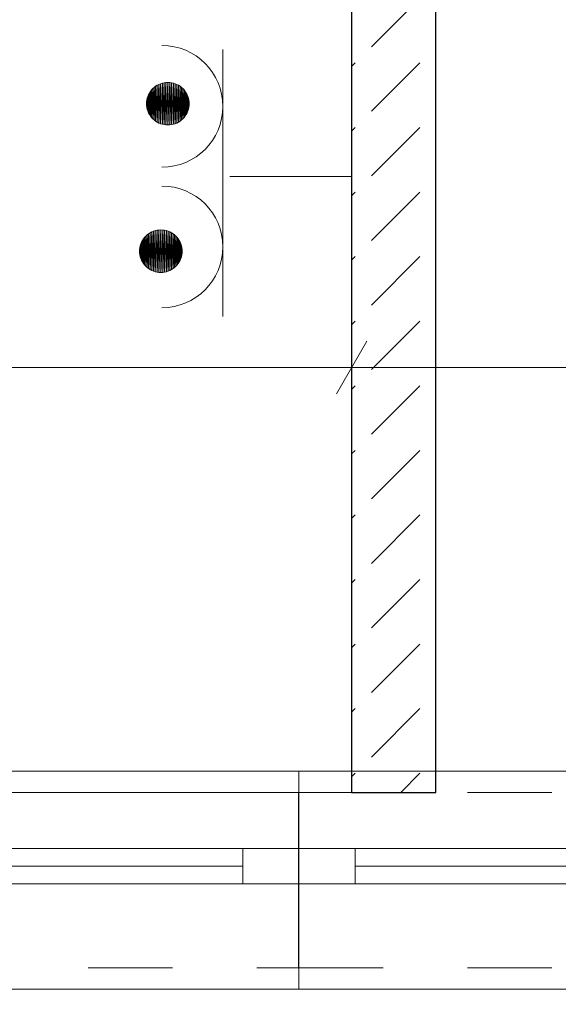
# Model space of a CAD drawing. Header units: centimetres. Extents: x -25572 to 23555, y -2435 to 15405.
# Tile 77 of 134: x 8416 to 8493, y 4368 to 4508. Entities that reach past the tile are written whole.
import ezdxf

# ---------------------------------------------------------------- set-up
doc = ezdxf.new("R2010")
doc.units = ezdxf.units.CM
doc.header["$MEASUREMENT"] = 0
doc.linetypes.add('Przerywana', pattern=[24, 12, -12])
for name, color, linetype, lineweight in [('820-G Rysunki Obrazki_Nr_pióra__1', 7, 'Continuous', 13), ('820-G Rysunki Obrazki_Nr_pióra__4', 7, 'Continuous', 13), ('Nowe_220-A Ściany_Nr_pióra__169', 7, 'Continuous', 5), ('Nowe_220-A Ściany_Nr_pióra__20', 1, 'Continuous', 13), ('Nowe_220-A Ściany_Nr_pióra__23', 7, 'Continuous', 15), ('Nowe_220-A Ściany_Nr_pióra__27', 7, 'Continuous', 25), ('Nowe_220-A Ściany_Nr_pióra__3', 7, 'Continuous', 13), ('Nowe_220-A Ściany_Nr_pióra__7', 7, 'Continuous', 13), ('Nowe_299-A Wymiary Opisy_Nr_pióra__161', 7, 'Continuous', 5), ('Nowe_299-A Wymiary Opisy_Nr_pióra__41', 7, 'Continuous', 15)]:
    doc.layers.add(name, color=color, linetype=linetype, lineweight=lineweight)
doc.layers.add('Nowe_299-A Wymiary Opisy', color=7, linetype='Continuous')
doc.styles.add('STYL_AUTOMATYCZNY_11', font='arial.ttf')
doc.styles.add('STYL_AUTOMATYCZNY_6', font='arial.ttf')
doc.dimstyles.new('STYL_AUTOMATYCZNY__1', dxfattribs={"dimtxt": 20, "dimasz": 5.7, "dimexe": 0.18, "dimexo": 0.0625, "dimgap": 0, "dimtad": 1, "dimtih": 1, "dimtoh": 1, "dimdec": 0, "dimzin": 0, "dimdsep": 46, "dimtxsty": 'STYL_AUTOMATYCZNY_11', "dimblk": 'ARROWHEAD_2', "dimblk1": 'ARROWHEAD_2', "dimblk2": 'ARROWHEAD_2', "dimcen": 0.09, "dimse1": 1, "dimse2": 1, "dimclrd": 7, "dimclre": 7, "dimclrt": 7, "dimadec": 1, "dimazin": 0, "dimtfac": 1, "dimtdec": 4, "dimtmove": 0, "dimatfit": 3, "dimfxl": 0, "dimtolj": 1, "dimtzin": 0, "dimarcsym": 0})
doc.dimstyles.new('STYL_AUTOMATYCZNY__2', dxfattribs={"dimtxt": 20, "dimasz": 5.7, "dimexe": 0.18, "dimexo": 0.0625, "dimgap": 0, "dimtad": 1, "dimdec": 0, "dimzin": 0, "dimdsep": 46, "dimtxsty": 'STYL_AUTOMATYCZNY_11', "dimblk": 'ARROWHEAD_2', "dimblk1": 'ARROWHEAD_2', "dimblk2": 'ARROWHEAD_2', "dimcen": 0.09, "dimse1": 1, "dimse2": 1, "dimclrd": 7, "dimclre": 7, "dimclrt": 7, "dimadec": 1, "dimazin": 0, "dimtfac": 1, "dimtdec": 4, "dimtmove": 0, "dimatfit": 3, "dimfxl": 0, "dimtolj": 1, "dimtzin": 0, "dimarcsym": 0})

# ---------------------------------------------------------------- blocks, each defined once
blk = doc.blocks.new('*D52')
at = {"layer": 'Nowe_299-A Wymiary Opisy_Nr_pióra__161', "color": 7, "linetype": 'Continuous', "lineweight": 5}
for p, q in [((8165.38, 4452.99), (8165.38, 4464.24)), ((8463.38, 4452.99), (8463.38, 4464.24)), ((8167.54, 4462.36), (8163.21, 4454.86)), ((8465.54, 4462.36), (8461.21, 4454.86)), ((8161.71, 4458.61), (8165.38, 4458.61)), ((8165.38, 4458.61), (8463.38, 4458.61))]:
    blk.add_line(p, q, dxfattribs=at)
at = {"layer": 'Nowe_299-A Wymiary Opisy_Nr_pióra__41', "color": 7, "lineweight": 15, "insert": (8291.49, 4462.61), "char_height": 20, "attachment_point": 7, "style": 'STYL_AUTOMATYCZNY_11'}
blk.add_mtext('\\A1;{\\pql;\\fArial|b0|i0|c238|p0;\\W1.000000;298}', dxfattribs=at)
blk = doc.blocks.new('ARROWHEAD_2')
at = {"color": 0, "linetype": 'Continuous', "lineweight": 0}
for p, q in [((-0.378, -0.655), (0.378, 0.655)), ((0, 0), (-1, 0))]:
    blk.add_line(p, q, dxfattribs=at)
blk = doc.blocks.new('*D53')
at = {"layer": 'Nowe_299-A Wymiary Opisy_Nr_pióra__161', "color": 7, "linetype": 'Continuous', "lineweight": 5}
for p, q in [((8463.38, 4452.99), (8463.38, 4464.24)), ((8605.88, 4452.99), (8605.88, 4464.24)), ((8465.54, 4462.36), (8461.21, 4454.86)), ((8608.04, 4462.36), (8603.71, 4454.86)), ((8463.38, 4458.61), (8605.88, 4458.61))]:
    blk.add_line(p, q, dxfattribs=at)
at = {"layer": 'Nowe_299-A Wymiary Opisy_Nr_pióra__41', "color": 7, "lineweight": 15, "insert": (8511.74, 4462.61), "char_height": 20, "attachment_point": 7, "style": 'STYL_AUTOMATYCZNY_11'}
blk.add_mtext('\\A1;{\\pql;\\fArial|b0|i0|c238|p0;\\W1.000000;143}', dxfattribs=at)
blk = doc.blocks.new('*D56')
at = {"layer": 'Nowe_299-A Wymiary Opisy_Nr_pióra__161', "color": 7, "linetype": 'Continuous', "lineweight": 5}
for p, q in [((8405.65, 4566.3), (8413.15, 4561.97)), ((8415.03, 4564.14), (8403.78, 4564.14)), ((8409.4, 4398.14), (8409.4, 4564.14)), ((8405.65, 4400.3), (8413.15, 4395.97)), ((8415.03, 4398.14), (8403.78, 4398.14)), ((8409.4, 4394.47), (8409.4, 4398.14))]:
    blk.add_line(p, q, dxfattribs=at)
at = {"layer": 'Nowe_299-A Wymiary Opisy_Nr_pióra__41', "color": 7, "lineweight": 15, "insert": (8405.4, 4458.26), "char_height": 20, "attachment_point": 7, "rotation": 90, "style": 'STYL_AUTOMATYCZNY_11'}
blk.add_mtext('\\A1;{\\pql;\\fArial|b0|i0|c238|p0;\\W1.000000;166}', dxfattribs=at)

msp = doc.modelspace()

# ---------------------------------------------------------------- hatches: boundary and pattern name
at = {"layer": '820-G Rysunki Obrazki_Nr_pióra__1', "linetype": 'Continuous', "lineweight": 13}
for points in [[(8436.2, 4493.32), (8435.95, 4493.42), (8436.2, 4499.02)], [(8435.95, 4493.42), (8435.95, 4498.92), (8436.2, 4499.02)], [(8436.45, 4493.24), (8436.2, 4493.32), (8436.45, 4499.1)], [(8436.2, 4493.32), (8436.2, 4499.02), (8436.45, 4499.1)], [(8436.71, 4493.19), (8436.45, 4493.24), (8436.71, 4499.15)], [(8436.45, 4493.24), (8436.45, 4499.1), (8436.71, 4499.15)], [(8436.97, 4493.15), (8436.71, 4493.19), (8436.97, 4499.19)], [(8436.71, 4493.19), (8436.71, 4499.15), (8436.97, 4499.19)], [(8437.23, 4493.14), (8436.97, 4493.15), (8437.23, 4499.2)], [(8436.97, 4493.15), (8436.97, 4499.19), (8437.23, 4499.2)], [(8437.23, 4493.14), (8437.23, 4499.2), (8437.5, 4499.19)], [(8437.5, 4493.15), (8437.23, 4493.14), (8437.5, 4499.19)], [(8437.5, 4493.15), (8437.5, 4499.19), (8437.76, 4499.15)], [(8437.76, 4493.19), (8437.5, 4493.15), (8437.76, 4499.15)], [(8437.76, 4493.19), (8437.76, 4499.15), (8438.02, 4499.1)], [(8438.02, 4493.24), (8437.76, 4493.19), (8438.02, 4499.1)], [(8438.02, 4493.24), (8438.02, 4499.1), (8438.27, 4499.02)], [(8438.27, 4493.32), (8438.02, 4493.24), (8438.27, 4499.02)], [(8438.27, 4493.32), (8438.27, 4499.02), (8438.51, 4498.92)], [(8434.61, 4494.65), (8434.49, 4494.89), (8434.61, 4497.68)], [(8434.49, 4494.89), (8434.49, 4497.45), (8434.61, 4497.68)], [(8434.75, 4494.43), (8434.61, 4494.65), (8434.75, 4497.91)], [(8434.61, 4494.65), (8434.61, 4497.68), (8434.75, 4497.91)], [(8434.91, 4494.22), (8434.75, 4494.43), (8434.91, 4498.12)], [(8434.75, 4494.43), (8434.75, 4497.91), (8434.91, 4498.12)], [(8435.09, 4494.03), (8434.91, 4494.22), (8435.09, 4498.31)], [(8434.91, 4494.22), (8434.91, 4498.12), (8435.09, 4498.31)], [(8435.29, 4493.85), (8435.09, 4494.03), (8435.29, 4498.49)], [(8435.09, 4494.03), (8435.09, 4498.31), (8435.29, 4498.49)], [(8435.49, 4493.69), (8435.29, 4493.85), (8435.49, 4498.65)], [(8435.29, 4493.85), (8435.29, 4498.49), (8435.49, 4498.65)], [(8435.72, 4493.55), (8435.49, 4493.69), (8435.72, 4498.79)], [(8435.49, 4493.69), (8435.49, 4498.65), (8435.72, 4498.79)], [(8435.95, 4493.42), (8435.72, 4493.55), (8435.95, 4498.92)], [(8435.72, 4493.55), (8435.72, 4498.79), (8435.95, 4498.92)], [(8438.51, 4493.42), (8438.27, 4493.32), (8438.51, 4498.92)], [(8438.51, 4493.42), (8438.51, 4498.92), (8438.75, 4498.79)], [(8438.75, 4493.55), (8438.51, 4493.42), (8438.75, 4498.79)], [(8438.75, 4493.55), (8438.75, 4498.79), (8438.97, 4498.65)], [(8438.97, 4493.69), (8438.75, 4493.55), (8438.97, 4498.65)], [(8438.97, 4493.69), (8438.97, 4498.65), (8439.18, 4498.49)], [(8439.18, 4493.85), (8438.97, 4493.69), (8439.18, 4498.49)], [(8439.18, 4493.85), (8439.18, 4498.49), (8439.38, 4498.31)], [(8439.38, 4494.03), (8439.18, 4493.85), (8439.38, 4498.31)], [(8439.38, 4494.03), (8439.38, 4498.31), (8439.55, 4498.12)], [(8439.55, 4494.22), (8439.38, 4494.03), (8439.55, 4498.12)], [(8439.55, 4494.22), (8439.55, 4498.12), (8439.71, 4497.91)], [(8439.71, 4494.43), (8439.55, 4494.22), (8439.71, 4497.91)], [(8439.71, 4494.43), (8439.71, 4497.91), (8439.86, 4497.68)], [(8439.86, 4494.65), (8439.71, 4494.43), (8439.86, 4497.68)], [(8439.86, 4494.65), (8439.86, 4497.68), (8439.98, 4497.45)], [(8434.25, 4495.64), (8434.21, 4495.91), (8434.25, 4496.7)], [(8434.21, 4495.91), (8434.21, 4496.43), (8434.25, 4496.7)], [(8434.31, 4495.39), (8434.25, 4495.64), (8434.31, 4496.95)], [(8434.25, 4495.64), (8434.25, 4496.7), (8434.31, 4496.95)], [(8434.39, 4495.13), (8434.31, 4495.39), (8434.39, 4497.21)], [(8434.31, 4495.39), (8434.31, 4496.95), (8434.39, 4497.21)], [(8434.49, 4494.89), (8434.39, 4495.13), (8434.49, 4497.45)], [(8434.39, 4495.13), (8434.39, 4497.21), (8434.49, 4497.45)], [(8439.98, 4494.89), (8439.86, 4494.65), (8439.98, 4497.45)], [(8439.98, 4494.89), (8439.98, 4497.45), (8440.08, 4497.21)], [(8440.08, 4495.13), (8439.98, 4494.89), (8440.08, 4497.21)], [(8440.08, 4495.13), (8440.08, 4497.21), (8440.16, 4496.95)], [(8440.16, 4495.39), (8440.08, 4495.13), (8440.16, 4496.95)], [(8440.16, 4495.39), (8440.16, 4496.95), (8440.22, 4496.7)], [(8440.22, 4495.64), (8440.16, 4495.39), (8440.22, 4496.7)], [(8440.22, 4495.64), (8440.22, 4496.7), (8440.25, 4496.43)], [(8440.25, 4495.91), (8440.22, 4495.64), (8440.25, 4496.43)], [(8435.2, 4472.32), (8434.95, 4472.42), (8435.2, 4478.02)], [(8434.95, 4472.42), (8434.95, 4477.92), (8435.2, 4478.02)], [(8435.45, 4472.24), (8435.2, 4472.32), (8435.45, 4478.1)], [(8435.2, 4472.32), (8435.2, 4478.02), (8435.45, 4478.1)], [(8435.71, 4472.19), (8435.45, 4472.24), (8435.71, 4478.15)], [(8435.45, 4472.24), (8435.45, 4478.1), (8435.71, 4478.15)], [(8435.97, 4472.15), (8435.71, 4472.19), (8435.97, 4478.19)], [(8435.71, 4472.19), (8435.71, 4478.15), (8435.97, 4478.19)], [(8436.23, 4472.14), (8435.97, 4472.15), (8436.23, 4478.2)], [(8435.97, 4472.15), (8435.97, 4478.19), (8436.23, 4478.2)], [(8436.23, 4472.14), (8436.23, 4478.2), (8436.5, 4478.19)], [(8436.5, 4472.15), (8436.23, 4472.14), (8436.5, 4478.19)], [(8436.5, 4472.15), (8436.5, 4478.19), (8436.76, 4478.15)], [(8436.76, 4472.19), (8436.5, 4472.15), (8436.76, 4478.15)], [(8436.76, 4472.19), (8436.76, 4478.15), (8437.02, 4478.1)], [(8437.02, 4472.24), (8436.76, 4472.19), (8437.02, 4478.1)], [(8437.02, 4472.24), (8437.02, 4478.1), (8437.27, 4478.02)], [(8437.27, 4472.32), (8437.02, 4472.24), (8437.27, 4478.02)], [(8437.27, 4472.32), (8437.27, 4478.02), (8437.51, 4477.92)], [(8433.61, 4473.65), (8433.49, 4473.89), (8433.61, 4476.68)], [(8433.49, 4473.89), (8433.49, 4476.45), (8433.61, 4476.68)], [(8433.75, 4473.43), (8433.61, 4473.65), (8433.75, 4476.91)], [(8433.61, 4473.65), (8433.61, 4476.68), (8433.75, 4476.91)], [(8433.91, 4473.22), (8433.75, 4473.43), (8433.91, 4477.12)], [(8433.75, 4473.43), (8433.75, 4476.91), (8433.91, 4477.12)], [(8434.09, 4473.03), (8433.91, 4473.22), (8434.09, 4477.31)], [(8433.91, 4473.22), (8433.91, 4477.12), (8434.09, 4477.31)], [(8434.29, 4472.85), (8434.09, 4473.03), (8434.29, 4477.49)], [(8434.09, 4473.03), (8434.09, 4477.31), (8434.29, 4477.49)], [(8434.49, 4472.69), (8434.29, 4472.85), (8434.49, 4477.65)], [(8434.29, 4472.85), (8434.29, 4477.49), (8434.49, 4477.65)], [(8434.72, 4472.55), (8434.49, 4472.69), (8434.72, 4477.79)], [(8434.49, 4472.69), (8434.49, 4477.65), (8434.72, 4477.79)], [(8434.95, 4472.42), (8434.72, 4472.55), (8434.95, 4477.92)], [(8434.72, 4472.55), (8434.72, 4477.79), (8434.95, 4477.92)], [(8437.51, 4472.42), (8437.27, 4472.32), (8437.51, 4477.92)], [(8437.51, 4472.42), (8437.51, 4477.92), (8437.75, 4477.79)], [(8437.75, 4472.55), (8437.51, 4472.42), (8437.75, 4477.79)], [(8437.75, 4472.55), (8437.75, 4477.79), (8437.97, 4477.65)], [(8437.97, 4472.69), (8437.75, 4472.55), (8437.97, 4477.65)], [(8437.97, 4472.69), (8437.97, 4477.65), (8438.18, 4477.49)], [(8438.18, 4472.85), (8437.97, 4472.69), (8438.18, 4477.49)], [(8438.18, 4472.85), (8438.18, 4477.49), (8438.38, 4477.31)], [(8438.38, 4473.03), (8438.18, 4472.85), (8438.38, 4477.31)], [(8438.38, 4473.03), (8438.38, 4477.31), (8438.55, 4477.12)], [(8438.55, 4473.22), (8438.38, 4473.03), (8438.55, 4477.12)], [(8438.55, 4473.22), (8438.55, 4477.12), (8438.71, 4476.91)], [(8438.71, 4473.43), (8438.55, 4473.22), (8438.71, 4476.91)], [(8438.71, 4473.43), (8438.71, 4476.91), (8438.86, 4476.68)], [(8438.86, 4473.65), (8438.71, 4473.43), (8438.86, 4476.68)], [(8438.86, 4473.65), (8438.86, 4476.68), (8438.98, 4476.45)], [(8433.25, 4474.64), (8433.21, 4474.91), (8433.25, 4475.7)], [(8433.21, 4474.91), (8433.21, 4475.43), (8433.25, 4475.7)], [(8433.31, 4474.39), (8433.25, 4474.64), (8433.31, 4475.95)], [(8433.25, 4474.64), (8433.25, 4475.7), (8433.31, 4475.95)], [(8433.39, 4474.13), (8433.31, 4474.39), (8433.39, 4476.21)], [(8433.31, 4474.39), (8433.31, 4475.95), (8433.39, 4476.21)], [(8433.49, 4473.89), (8433.39, 4474.13), (8433.49, 4476.45)], [(8433.39, 4474.13), (8433.39, 4476.21), (8433.49, 4476.45)], [(8438.98, 4473.89), (8438.86, 4473.65), (8438.98, 4476.45)], [(8438.98, 4473.89), (8438.98, 4476.45), (8439.08, 4476.21)], [(8439.08, 4474.13), (8438.98, 4473.89), (8439.08, 4476.21)], [(8439.08, 4474.13), (8439.08, 4476.21), (8439.16, 4475.95)], [(8439.16, 4474.39), (8439.08, 4474.13), (8439.16, 4475.95)], [(8439.16, 4474.39), (8439.16, 4475.95), (8439.22, 4475.7)], [(8439.22, 4474.64), (8439.16, 4474.39), (8439.22, 4475.7)], [(8439.22, 4474.64), (8439.22, 4475.7), (8439.25, 4475.43)], [(8439.25, 4474.91), (8439.22, 4474.64), (8439.25, 4475.43)]]:
    msp.add_hatch(color=7, dxfattribs=at).paths.add_polyline_path(points)
at = {"layer": 'Nowe_220-A Ściany_Nr_pióra__169', "linetype": 'Continuous', "lineweight": 5}
h = msp.add_hatch(dxfattribs=at)
h.set_pattern_fill('Beton', style=0, pattern_type=2)
h.set_pattern_definition([(45, (0, 0), (-9.192388, 9.192388), [9.75, -3.25]), (45, (0, 9.192), (-9.192388, 9.192388), [9.75, -3.25])])
h.paths.add_polyline_path([(8475.38, 4564.14), (8463.38, 4564.14), (8463.38, 4398.14), (8475.38, 4398.14)])

# ---------------------------------------------------------------- linework, layer by layer
at = {"layer": '820-G Rysunki Obrazki_Nr_pióra__4', "color": 7, "linetype": 'Continuous', "lineweight": 13}
for p, q in [((8445.07, 4503.88), (8445.07, 4465.88)), ((8435.95, 4493.42), (8436.2, 4499.02)), ((8436.2, 4499.02), (8435.95, 4493.42)), ((8436.2, 4493.32), (8436.45, 4499.1)), ((8436.45, 4499.1), (8436.2, 4493.32)), ((8436.2, 4493.32), (8436.2, 4499.02)), ((8436.2, 4499.02), (8436.2, 4493.32)), ((8436.45, 4493.24), (8436.71, 4499.15)), ((8436.71, 4499.15), (8436.45, 4493.24)), ((8436.45, 4493.24), (8436.45, 4499.1)), ((8436.45, 4499.1), (8436.45, 4493.24)), ((8436.71, 4493.19), (8436.97, 4499.19)), ((8436.97, 4499.19), (8436.71, 4493.19)), ((8436.71, 4493.19), (8436.71, 4499.15)), ((8436.71, 4499.15), (8436.71, 4493.19)), ((8436.97, 4493.15), (8437.23, 4499.2)), ((8437.23, 4499.2), (8436.97, 4493.15)), ((8436.97, 4493.15), (8436.97, 4499.19)), ((8436.97, 4499.19), (8436.97, 4493.15)), ((8437.23, 4493.14), (8437.23, 4499.2)), ((8437.23, 4499.2), (8437.23, 4493.14)), ((8437.23, 4493.14), (8437.5, 4499.19)), ((8437.5, 4499.19), (8437.23, 4493.14)), ((8437.5, 4493.15), (8437.5, 4499.19)), ((8437.5, 4499.19), (8437.5, 4493.15)), ((8437.5, 4493.15), (8437.76, 4499.15)), ((8437.76, 4499.15), (8437.5, 4493.15)), ((8437.76, 4493.19), (8437.76, 4499.15)), ((8437.76, 4499.15), (8437.76, 4493.19)), ((8437.76, 4493.19), (8438.02, 4499.1)), ((8438.02, 4499.1), (8437.76, 4493.19)), ((8438.02, 4493.24), (8438.02, 4499.1)), ((8438.02, 4499.1), (8438.02, 4493.24)), ((8438.02, 4493.24), (8438.27, 4499.02)), ((8438.27, 4499.02), (8438.02, 4493.24)), ((8438.27, 4493.32), (8438.27, 4499.02)), ((8438.27, 4499.02), (8438.27, 4493.32)), ((8434.49, 4494.89), (8434.61, 4497.68)), ((8434.49, 4497.45), (8434.61, 4497.68)), ((8434.61, 4497.68), (8434.49, 4494.89)), ((8434.61, 4494.65), (8434.75, 4497.91)), ((8434.61, 4497.68), (8434.75, 4497.91)), ((8434.75, 4497.91), (8434.61, 4494.65)), ((8434.61, 4494.65), (8434.61, 4497.68)), ((8434.61, 4497.68), (8434.61, 4494.65)), ((8434.75, 4494.43), (8434.91, 4498.12)), ((8434.91, 4498.12), (8434.75, 4494.43)), ((8434.75, 4494.43), (8434.75, 4497.91)), ((8434.75, 4497.91), (8434.75, 4494.43)), ((8434.91, 4494.22), (8435.09, 4498.31)), ((8435.09, 4498.31), (8434.91, 4494.22)), ((8434.91, 4494.22), (8434.91, 4498.12)), ((8434.91, 4498.12), (8434.91, 4494.22)), ((8435.09, 4494.03), (8435.29, 4498.49)), ((8435.29, 4498.49), (8435.09, 4494.03)), ((8435.09, 4494.03), (8435.09, 4498.31)), ((8435.09, 4498.31), (8435.09, 4494.03)), ((8435.29, 4493.85), (8435.49, 4498.65)), ((8435.49, 4498.65), (8435.29, 4493.85)), ((8435.29, 4493.85), (8435.29, 4498.49)), ((8435.29, 4498.49), (8435.29, 4493.85)), ((8435.49, 4493.69), (8435.72, 4498.79)), ((8435.72, 4498.79), (8435.49, 4493.69)), ((8435.49, 4493.69), (8435.49, 4498.65)), ((8435.49, 4498.65), (8435.49, 4493.69)), ((8435.72, 4493.55), (8435.95, 4498.92)), ((8435.95, 4498.92), (8435.72, 4493.55)), ((8435.72, 4493.55), (8435.72, 4498.79)), ((8435.72, 4498.79), (8435.72, 4493.55)), ((8435.95, 4493.42), (8435.95, 4498.92)), ((8435.95, 4498.92), (8435.95, 4493.42)), ((8438.27, 4493.32), (8438.51, 4498.92)), ((8438.51, 4498.92), (8438.27, 4493.32)), ((8438.51, 4493.42), (8438.51, 4498.92)), ((8438.51, 4498.92), (8438.51, 4493.42)), ((8438.51, 4493.42), (8438.75, 4498.79)), ((8438.75, 4498.79), (8438.51, 4493.42)), ((8438.75, 4493.55), (8438.75, 4498.79)), ((8438.75, 4498.79), (8438.75, 4493.55)), ((8438.75, 4493.55), (8438.97, 4498.65)), ((8438.97, 4498.65), (8438.75, 4493.55)), ((8438.97, 4493.69), (8438.97, 4498.65)), ((8438.97, 4498.65), (8438.97, 4493.69)), ((8438.97, 4493.69), (8439.18, 4498.49)), ((8439.18, 4498.49), (8438.97, 4493.69)), ((8439.18, 4493.85), (8439.18, 4498.49)), ((8439.18, 4498.49), (8439.18, 4493.85)), ((8439.18, 4493.85), (8439.38, 4498.31)), ((8439.38, 4498.31), (8439.18, 4493.85)), ((8439.38, 4494.03), (8439.38, 4498.31)), ((8439.38, 4498.31), (8439.38, 4494.03)), ((8439.38, 4494.03), (8439.55, 4498.12)), ((8439.55, 4498.12), (8439.38, 4494.03)), ((8439.55, 4494.22), (8439.55, 4498.12)), ((8439.55, 4498.12), (8439.55, 4494.22)), ((8439.55, 4494.22), (8439.71, 4497.91)), ((8439.71, 4497.91), (8439.55, 4494.22)), ((8439.71, 4497.91), (8439.86, 4497.68)), ((8439.71, 4494.43), (8439.71, 4497.91)), ((8439.71, 4497.91), (8439.71, 4494.43)), ((8439.71, 4494.43), (8439.86, 4497.68)), ((8439.86, 4497.68), (8439.71, 4494.43)), ((8439.86, 4497.68), (8439.98, 4497.45)), ((8439.86, 4494.65), (8439.86, 4497.68)), ((8439.86, 4497.68), (8439.86, 4494.65)), ((8434.2, 4496.17), (8434.21, 4496.43)), ((8434.21, 4495.91), (8434.25, 4496.7)), ((8434.21, 4496.43), (8434.25, 4496.7)), ((8434.25, 4496.7), (8434.21, 4495.91)), ((8434.21, 4495.91), (8434.21, 4496.43)), ((8434.21, 4496.43), (8434.21, 4495.91)), ((8434.25, 4495.64), (8434.31, 4496.95)), ((8434.25, 4496.7), (8434.31, 4496.95)), ((8434.31, 4496.95), (8434.25, 4495.64)), ((8434.25, 4495.64), (8434.25, 4496.7)), ((8434.25, 4496.7), (8434.25, 4495.64)), ((8434.31, 4495.39), (8434.39, 4497.21)), ((8434.31, 4496.95), (8434.39, 4497.21)), ((8434.39, 4497.21), (8434.31, 4495.39)), ((8434.31, 4495.39), (8434.31, 4496.95)), ((8434.31, 4496.95), (8434.31, 4495.39)), ((8434.39, 4495.13), (8434.49, 4497.45)), ((8434.39, 4497.21), (8434.49, 4497.45)), ((8434.49, 4497.45), (8434.39, 4495.13)), ((8434.39, 4495.13), (8434.39, 4497.21)), ((8434.39, 4497.21), (8434.39, 4495.13)), ((8434.49, 4494.89), (8434.49, 4497.45)), ((8434.49, 4497.45), (8434.49, 4494.89)), ((8439.86, 4494.65), (8439.98, 4497.45)), ((8439.98, 4497.45), (8439.86, 4494.65)), ((8439.98, 4497.45), (8440.08, 4497.21)), ((8439.98, 4494.89), (8439.98, 4497.45)), ((8439.98, 4497.45), (8439.98, 4494.89)), ((8439.98, 4494.89), (8440.08, 4497.21)), ((8440.08, 4497.21), (8439.98, 4494.89)), ((8440.08, 4497.21), (8440.16, 4496.95)), ((8440.08, 4495.13), (8440.08, 4497.21)), ((8440.08, 4497.21), (8440.08, 4495.13)), ((8440.08, 4495.13), (8440.16, 4496.95)), ((8440.16, 4496.95), (8440.08, 4495.13)), ((8440.16, 4496.95), (8440.22, 4496.7)), ((8440.16, 4495.39), (8440.16, 4496.95)), ((8440.16, 4496.95), (8440.16, 4495.39)), ((8440.16, 4495.39), (8440.22, 4496.7)), ((8440.22, 4496.7), (8440.16, 4495.39)), ((8440.22, 4496.7), (8440.25, 4496.43)), ((8440.22, 4495.64), (8440.22, 4496.7)), ((8440.22, 4496.7), (8440.22, 4495.64)), ((8440.22, 4495.64), (8440.25, 4496.43)), ((8440.25, 4496.43), (8440.22, 4495.64)), ((8440.25, 4496.43), (8440.26, 4496.17)), ((8440.25, 4495.91), (8440.25, 4496.43)), ((8440.25, 4496.43), (8440.25, 4495.91)), ((8434.21, 4495.91), (8434.2, 4496.17)), ((8434.25, 4495.64), (8434.21, 4495.91)), ((8434.31, 4495.39), (8434.25, 4495.64)), ((8434.39, 4495.13), (8434.31, 4495.39)), ((8434.49, 4494.89), (8434.39, 4495.13)), ((8434.61, 4494.65), (8434.49, 4494.89)), ((8439.98, 4494.89), (8439.86, 4494.65)), ((8440.08, 4495.13), (8439.98, 4494.89)), ((8440.16, 4495.39), (8440.08, 4495.13)), ((8440.22, 4495.64), (8440.16, 4495.39)), ((8440.25, 4495.91), (8440.22, 4495.64)), ((8440.26, 4496.17), (8440.25, 4495.91)), ((8434.75, 4494.43), (8434.61, 4494.65)), ((8434.91, 4494.22), (8434.75, 4494.43)), ((8435.09, 4494.03), (8434.91, 4494.22)), ((8435.29, 4493.85), (8435.09, 4494.03)), ((8435.49, 4493.69), (8435.29, 4493.85)), ((8435.72, 4493.55), (8435.49, 4493.69)), ((8435.95, 4493.42), (8435.72, 4493.55)), ((8436.2, 4493.32), (8435.95, 4493.42)), ((8438.51, 4493.42), (8438.27, 4493.32)), ((8438.75, 4493.55), (8438.51, 4493.42)), ((8438.97, 4493.69), (8438.75, 4493.55)), ((8439.18, 4493.85), (8438.97, 4493.69)), ((8439.38, 4494.03), (8439.18, 4493.85)), ((8439.55, 4494.22), (8439.38, 4494.03)), ((8439.71, 4494.43), (8439.55, 4494.22)), ((8439.86, 4494.65), (8439.71, 4494.43)), ((8436.45, 4493.24), (8436.2, 4493.32)), ((8436.71, 4493.19), (8436.45, 4493.24)), ((8436.97, 4493.15), (8436.71, 4493.19)), ((8437.23, 4493.14), (8436.97, 4493.15)), ((8437.5, 4493.15), (8437.23, 4493.14)), ((8437.76, 4493.19), (8437.5, 4493.15)), ((8438.02, 4493.24), (8437.76, 4493.19)), ((8438.27, 4493.32), (8438.02, 4493.24)), ((8446.06, 4485.79), (8463.38, 4485.79)), ((8434.95, 4472.42), (8435.2, 4478.02)), ((8434.95, 4477.92), (8435.2, 4478.02)), ((8435.2, 4478.02), (8434.95, 4472.42)), ((8435.2, 4472.32), (8435.45, 4478.1)), ((8435.2, 4478.02), (8435.45, 4478.1)), ((8435.45, 4478.1), (8435.2, 4472.32)), ((8435.2, 4472.32), (8435.2, 4478.02)), ((8435.2, 4478.02), (8435.2, 4472.32)), ((8435.45, 4472.24), (8435.71, 4478.15)), ((8435.45, 4478.1), (8435.71, 4478.15)), ((8435.71, 4478.15), (8435.45, 4472.24)), ((8435.45, 4472.24), (8435.45, 4478.1)), ((8435.45, 4478.1), (8435.45, 4472.24)), ((8435.71, 4472.19), (8435.97, 4478.19)), ((8435.71, 4478.15), (8435.97, 4478.19)), ((8435.97, 4478.19), (8435.71, 4472.19)), ((8435.71, 4472.19), (8435.71, 4478.15)), ((8435.71, 4478.15), (8435.71, 4472.19)), ((8435.97, 4472.15), (8436.23, 4478.2)), ((8435.97, 4478.19), (8436.23, 4478.2)), ((8436.23, 4478.2), (8435.97, 4472.15)), ((8435.97, 4472.15), (8435.97, 4478.19)), ((8435.97, 4478.19), (8435.97, 4472.15)), ((8436.23, 4478.2), (8436.5, 4478.19)), ((8436.23, 4472.14), (8436.23, 4478.2)), ((8436.23, 4478.2), (8436.23, 4472.14)), ((8436.23, 4472.14), (8436.5, 4478.19)), ((8436.5, 4478.19), (8436.23, 4472.14)), ((8436.5, 4478.19), (8436.76, 4478.15)), ((8436.5, 4472.15), (8436.5, 4478.19)), ((8436.5, 4478.19), (8436.5, 4472.15)), ((8436.5, 4472.15), (8436.76, 4478.15)), ((8436.76, 4478.15), (8436.5, 4472.15)), ((8436.76, 4478.15), (8437.02, 4478.1)), ((8436.76, 4472.19), (8436.76, 4478.15)), ((8436.76, 4478.15), (8436.76, 4472.19)), ((8436.76, 4472.19), (8437.02, 4478.1)), ((8437.02, 4478.1), (8436.76, 4472.19)), ((8437.02, 4478.1), (8437.27, 4478.02)), ((8437.02, 4472.24), (8437.02, 4478.1)), ((8437.02, 4478.1), (8437.02, 4472.24)), ((8437.02, 4472.24), (8437.27, 4478.02)), ((8437.27, 4478.02), (8437.02, 4472.24)), ((8437.27, 4478.02), (8437.51, 4477.92)), ((8437.27, 4472.32), (8437.27, 4478.02)), ((8437.27, 4478.02), (8437.27, 4472.32)), ((8433.49, 4473.89), (8433.61, 4476.68)), ((8433.49, 4476.45), (8433.61, 4476.68)), ((8433.61, 4476.68), (8433.49, 4473.89)), ((8433.61, 4473.65), (8433.75, 4476.91)), ((8433.61, 4476.68), (8433.75, 4476.91)), ((8433.75, 4476.91), (8433.61, 4473.65)), ((8433.61, 4473.65), (8433.61, 4476.68)), ((8433.61, 4476.68), (8433.61, 4473.65)), ((8433.75, 4473.43), (8433.91, 4477.12)), ((8433.75, 4476.91), (8433.91, 4477.12)), ((8433.91, 4477.12), (8433.75, 4473.43)), ((8433.75, 4473.43), (8433.75, 4476.91)), ((8433.75, 4476.91), (8433.75, 4473.43)), ((8433.91, 4473.22), (8434.09, 4477.31)), ((8433.91, 4477.12), (8434.09, 4477.31)), ((8434.09, 4477.31), (8433.91, 4473.22)), ((8433.91, 4473.22), (8433.91, 4477.12)), ((8433.91, 4477.12), (8433.91, 4473.22)), ((8434.09, 4473.03), (8434.29, 4477.49)), ((8434.09, 4477.31), (8434.29, 4477.49)), ((8434.29, 4477.49), (8434.09, 4473.03)), ((8434.09, 4473.03), (8434.09, 4477.31)), ((8434.09, 4477.31), (8434.09, 4473.03)), ((8434.29, 4472.85), (8434.49, 4477.65)), ((8434.29, 4477.49), (8434.49, 4477.65)), ((8434.49, 4477.65), (8434.29, 4472.85)), ((8434.29, 4472.85), (8434.29, 4477.49)), ((8434.29, 4477.49), (8434.29, 4472.85)), ((8434.49, 4472.69), (8434.72, 4477.79)), ((8434.49, 4477.65), (8434.72, 4477.79)), ((8434.72, 4477.79), (8434.49, 4472.69)), ((8434.49, 4472.69), (8434.49, 4477.65)), ((8434.49, 4477.65), (8434.49, 4472.69)), ((8434.72, 4472.55), (8434.95, 4477.92)), ((8434.72, 4477.79), (8434.95, 4477.92)), ((8434.95, 4477.92), (8434.72, 4472.55)), ((8434.72, 4472.55), (8434.72, 4477.79)), ((8434.72, 4477.79), (8434.72, 4472.55)), ((8434.95, 4472.42), (8434.95, 4477.92)), ((8434.95, 4477.92), (8434.95, 4472.42)), ((8437.27, 4472.32), (8437.51, 4477.92)), ((8437.51, 4477.92), (8437.27, 4472.32)), ((8437.51, 4477.92), (8437.75, 4477.79)), ((8437.51, 4472.42), (8437.51, 4477.92)), ((8437.51, 4477.92), (8437.51, 4472.42)), ((8437.51, 4472.42), (8437.75, 4477.79)), ((8437.75, 4477.79), (8437.51, 4472.42)), ((8437.75, 4477.79), (8437.97, 4477.65)), ((8437.75, 4472.55), (8437.75, 4477.79)), ((8437.75, 4477.79), (8437.75, 4472.55)), ((8437.75, 4472.55), (8437.97, 4477.65)), ((8437.97, 4477.65), (8437.75, 4472.55)), ((8437.97, 4477.65), (8438.18, 4477.49)), ((8437.97, 4472.69), (8437.97, 4477.65)), ((8437.97, 4477.65), (8437.97, 4472.69)), ((8437.97, 4472.69), (8438.18, 4477.49)), ((8438.18, 4477.49), (8437.97, 4472.69)), ((8438.18, 4477.49), (8438.38, 4477.31)), ((8438.18, 4472.85), (8438.18, 4477.49)), ((8438.18, 4477.49), (8438.18, 4472.85)), ((8438.18, 4472.85), (8438.38, 4477.31)), ((8438.38, 4477.31), (8438.18, 4472.85)), ((8438.38, 4477.31), (8438.55, 4477.12)), ((8438.38, 4473.03), (8438.38, 4477.31)), ((8438.38, 4477.31), (8438.38, 4473.03)), ((8438.38, 4473.03), (8438.55, 4477.12)), ((8438.55, 4477.12), (8438.38, 4473.03)), ((8438.55, 4477.12), (8438.71, 4476.91)), ((8438.55, 4473.22), (8438.55, 4477.12)), ((8438.55, 4477.12), (8438.55, 4473.22)), ((8438.55, 4473.22), (8438.71, 4476.91)), ((8438.71, 4476.91), (8438.55, 4473.22)), ((8438.71, 4476.91), (8438.86, 4476.68)), ((8438.71, 4473.43), (8438.71, 4476.91)), ((8438.71, 4476.91), (8438.71, 4473.43)), ((8438.71, 4473.43), (8438.86, 4476.68)), ((8438.86, 4476.68), (8438.71, 4473.43)), ((8438.86, 4476.68), (8438.98, 4476.45)), ((8438.86, 4473.65), (8438.86, 4476.68)), ((8438.86, 4476.68), (8438.86, 4473.65)), ((8433.2, 4475.17), (8433.21, 4475.43)), ((8433.21, 4474.91), (8433.25, 4475.7)), ((8433.21, 4475.43), (8433.25, 4475.7)), ((8433.25, 4475.7), (8433.21, 4474.91)), ((8433.21, 4474.91), (8433.21, 4475.43)), ((8433.21, 4475.43), (8433.21, 4474.91)), ((8433.25, 4474.64), (8433.31, 4475.95)), ((8433.25, 4475.7), (8433.31, 4475.95)), ((8433.31, 4475.95), (8433.25, 4474.64)), ((8433.25, 4474.64), (8433.25, 4475.7)), ((8433.25, 4475.7), (8433.25, 4474.64)), ((8433.31, 4474.39), (8433.39, 4476.21)), ((8433.31, 4475.95), (8433.39, 4476.21)), ((8433.39, 4476.21), (8433.31, 4474.39)), ((8433.31, 4474.39), (8433.31, 4475.95)), ((8433.31, 4475.95), (8433.31, 4474.39)), ((8433.39, 4474.13), (8433.49, 4476.45)), ((8433.39, 4476.21), (8433.49, 4476.45)), ((8433.49, 4476.45), (8433.39, 4474.13)), ((8433.39, 4474.13), (8433.39, 4476.21)), ((8433.39, 4476.21), (8433.39, 4474.13)), ((8433.49, 4473.89), (8433.49, 4476.45)), ((8433.49, 4476.45), (8433.49, 4473.89)), ((8438.86, 4473.65), (8438.98, 4476.45)), ((8438.98, 4476.45), (8438.86, 4473.65)), ((8438.98, 4476.45), (8439.08, 4476.21)), ((8438.98, 4473.89), (8438.98, 4476.45)), ((8438.98, 4476.45), (8438.98, 4473.89)), ((8438.98, 4473.89), (8439.08, 4476.21)), ((8439.08, 4476.21), (8438.98, 4473.89)), ((8439.08, 4476.21), (8439.16, 4475.95)), ((8439.08, 4474.13), (8439.08, 4476.21)), ((8439.08, 4476.21), (8439.08, 4474.13)), ((8439.08, 4474.13), (8439.16, 4475.95)), ((8439.16, 4475.95), (8439.08, 4474.13)), ((8439.16, 4475.95), (8439.22, 4475.7)), ((8439.16, 4474.39), (8439.16, 4475.95)), ((8439.16, 4475.95), (8439.16, 4474.39)), ((8439.16, 4474.39), (8439.22, 4475.7)), ((8439.22, 4475.7), (8439.16, 4474.39)), ((8439.22, 4475.7), (8439.25, 4475.43)), ((8439.22, 4474.64), (8439.22, 4475.7)), ((8439.22, 4475.7), (8439.22, 4474.64)), ((8439.22, 4474.64), (8439.25, 4475.43)), ((8439.25, 4475.43), (8439.22, 4474.64)), ((8439.25, 4475.43), (8439.26, 4475.17)), ((8439.25, 4474.91), (8439.25, 4475.43)), ((8439.25, 4475.43), (8439.25, 4474.91)), ((8433.21, 4474.91), (8433.2, 4475.17)), ((8433.25, 4474.64), (8433.21, 4474.91)), ((8433.31, 4474.39), (8433.25, 4474.64)), ((8433.39, 4474.13), (8433.31, 4474.39)), ((8433.49, 4473.89), (8433.39, 4474.13)), ((8433.61, 4473.65), (8433.49, 4473.89)), ((8438.98, 4473.89), (8438.86, 4473.65)), ((8439.08, 4474.13), (8438.98, 4473.89)), ((8439.16, 4474.39), (8439.08, 4474.13)), ((8439.22, 4474.64), (8439.16, 4474.39)), ((8439.25, 4474.91), (8439.22, 4474.64)), ((8439.26, 4475.17), (8439.25, 4474.91)), ((8433.75, 4473.43), (8433.61, 4473.65)), ((8433.91, 4473.22), (8433.75, 4473.43)), ((8434.09, 4473.03), (8433.91, 4473.22)), ((8434.29, 4472.85), (8434.09, 4473.03)), ((8434.49, 4472.69), (8434.29, 4472.85)), ((8434.72, 4472.55), (8434.49, 4472.69)), ((8434.95, 4472.42), (8434.72, 4472.55)), ((8435.2, 4472.32), (8434.95, 4472.42)), ((8437.51, 4472.42), (8437.27, 4472.32)), ((8437.75, 4472.55), (8437.51, 4472.42)), ((8437.97, 4472.69), (8437.75, 4472.55)), ((8438.18, 4472.85), (8437.97, 4472.69)), ((8438.38, 4473.03), (8438.18, 4472.85)), ((8438.55, 4473.22), (8438.38, 4473.03)), ((8438.71, 4473.43), (8438.55, 4473.22)), ((8438.86, 4473.65), (8438.71, 4473.43)), ((8435.45, 4472.24), (8435.2, 4472.32)), ((8435.71, 4472.19), (8435.45, 4472.24)), ((8435.97, 4472.15), (8435.71, 4472.19)), ((8436.23, 4472.14), (8435.97, 4472.15)), ((8436.5, 4472.15), (8436.23, 4472.14)), ((8436.76, 4472.19), (8436.5, 4472.15)), ((8437.02, 4472.24), (8436.76, 4472.19)), ((8437.27, 4472.32), (8437.02, 4472.24))]:
    msp.add_line(p, q, dxfattribs=at)
for points in [[(8435.95, 4493.42), (8436.2, 4499.02), (8436.2, 4493.32)], [(8435.95, 4498.92), (8436.2, 4499.02), (8435.95, 4493.42)], [(8436.2, 4493.32), (8436.45, 4499.1), (8436.45, 4493.24)], [(8436.2, 4499.02), (8436.45, 4499.1), (8436.2, 4493.32)], [(8436.45, 4493.24), (8436.71, 4499.15), (8436.71, 4493.19)], [(8436.45, 4499.1), (8436.71, 4499.15), (8436.45, 4493.24)], [(8436.71, 4493.19), (8436.97, 4499.19), (8436.97, 4493.15)], [(8436.71, 4499.15), (8436.97, 4499.19), (8436.71, 4493.19)], [(8436.97, 4493.15), (8437.23, 4499.2), (8437.23, 4493.14)], [(8436.97, 4499.19), (8437.23, 4499.2), (8436.97, 4493.15)], [(8437.23, 4499.2), (8437.5, 4499.19), (8437.23, 4493.14)], [(8437.23, 4493.14), (8437.5, 4499.19), (8437.5, 4493.15)], [(8437.5, 4499.19), (8437.76, 4499.15), (8437.5, 4493.15)], [(8437.5, 4493.15), (8437.76, 4499.15), (8437.76, 4493.19)], [(8437.76, 4499.15), (8438.02, 4499.1), (8437.76, 4493.19)], [(8437.76, 4493.19), (8438.02, 4499.1), (8438.02, 4493.24)], [(8438.02, 4499.1), (8438.27, 4499.02), (8438.02, 4493.24)], [(8438.02, 4493.24), (8438.27, 4499.02), (8438.27, 4493.32)], [(8438.27, 4499.02), (8438.51, 4498.92), (8438.27, 4493.32)], [(8434.49, 4494.89), (8434.61, 4497.68), (8434.61, 4494.65)], [(8434.49, 4497.45), (8434.61, 4497.68), (8434.49, 4494.89)], [(8434.61, 4494.65), (8434.75, 4497.91), (8434.75, 4494.43)], [(8434.61, 4497.68), (8434.75, 4497.91), (8434.61, 4494.65)], [(8434.75, 4494.43), (8434.91, 4498.12), (8434.91, 4494.22)], [(8434.75, 4497.91), (8434.91, 4498.12), (8434.75, 4494.43)], [(8434.91, 4494.22), (8435.09, 4498.31), (8435.09, 4494.03)], [(8434.91, 4498.12), (8435.09, 4498.31), (8434.91, 4494.22)], [(8435.09, 4494.03), (8435.29, 4498.49), (8435.29, 4493.85)], [(8435.09, 4498.31), (8435.29, 4498.49), (8435.09, 4494.03)], [(8435.29, 4493.85), (8435.49, 4498.65), (8435.49, 4493.69)], [(8435.29, 4498.49), (8435.49, 4498.65), (8435.29, 4493.85)], [(8435.49, 4493.69), (8435.72, 4498.79), (8435.72, 4493.55)], [(8435.49, 4498.65), (8435.72, 4498.79), (8435.49, 4493.69)], [(8435.72, 4493.55), (8435.95, 4498.92), (8435.95, 4493.42)], [(8435.72, 4498.79), (8435.95, 4498.92), (8435.72, 4493.55)], [(8438.27, 4493.32), (8438.51, 4498.92), (8438.51, 4493.42)], [(8438.51, 4498.92), (8438.75, 4498.79), (8438.51, 4493.42)], [(8438.51, 4493.42), (8438.75, 4498.79), (8438.75, 4493.55)], [(8438.75, 4498.79), (8438.97, 4498.65), (8438.75, 4493.55)], [(8438.75, 4493.55), (8438.97, 4498.65), (8438.97, 4493.69)], [(8438.97, 4498.65), (8439.18, 4498.49), (8438.97, 4493.69)], [(8438.97, 4493.69), (8439.18, 4498.49), (8439.18, 4493.85)], [(8439.18, 4498.49), (8439.38, 4498.31), (8439.18, 4493.85)], [(8439.18, 4493.85), (8439.38, 4498.31), (8439.38, 4494.03)], [(8439.38, 4498.31), (8439.55, 4498.12), (8439.38, 4494.03)], [(8439.38, 4494.03), (8439.55, 4498.12), (8439.55, 4494.22)], [(8439.55, 4498.12), (8439.71, 4497.91), (8439.55, 4494.22)], [(8439.55, 4494.22), (8439.71, 4497.91), (8439.71, 4494.43)], [(8439.71, 4497.91), (8439.86, 4497.68), (8439.71, 4494.43)], [(8439.71, 4494.43), (8439.86, 4497.68), (8439.86, 4494.65)], [(8439.86, 4497.68), (8439.98, 4497.45), (8439.86, 4494.65)], [(8434.2, 4496.17), (8434.21, 4496.43), (8434.21, 4495.91)], [(8434.21, 4495.91), (8434.25, 4496.7), (8434.25, 4495.64)], [(8434.21, 4496.43), (8434.25, 4496.7), (8434.21, 4495.91)], [(8434.25, 4495.64), (8434.31, 4496.95), (8434.31, 4495.39)], [(8434.25, 4496.7), (8434.31, 4496.95), (8434.25, 4495.64)], [(8434.31, 4495.39), (8434.39, 4497.21), (8434.39, 4495.13)], [(8434.31, 4496.95), (8434.39, 4497.21), (8434.31, 4495.39)], [(8434.39, 4495.13), (8434.49, 4497.45), (8434.49, 4494.89)], [(8434.39, 4497.21), (8434.49, 4497.45), (8434.39, 4495.13)], [(8439.86, 4494.65), (8439.98, 4497.45), (8439.98, 4494.89)], [(8439.98, 4497.45), (8440.08, 4497.21), (8439.98, 4494.89)], [(8439.98, 4494.89), (8440.08, 4497.21), (8440.08, 4495.13)], [(8440.08, 4497.21), (8440.16, 4496.95), (8440.08, 4495.13)], [(8440.08, 4495.13), (8440.16, 4496.95), (8440.16, 4495.39)], [(8440.16, 4496.95), (8440.22, 4496.7), (8440.16, 4495.39)], [(8440.16, 4495.39), (8440.22, 4496.7), (8440.22, 4495.64)], [(8440.22, 4496.7), (8440.25, 4496.43), (8440.22, 4495.64)], [(8440.22, 4495.64), (8440.25, 4496.43), (8440.25, 4495.91)], [(8440.25, 4496.43), (8440.26, 4496.17), (8440.25, 4495.91)], [(8434.95, 4472.42), (8435.2, 4478.02), (8435.2, 4472.32)], [(8434.95, 4477.92), (8435.2, 4478.02), (8434.95, 4472.42)], [(8435.2, 4472.32), (8435.45, 4478.1), (8435.45, 4472.24)], [(8435.2, 4478.02), (8435.45, 4478.1), (8435.2, 4472.32)], [(8435.45, 4472.24), (8435.71, 4478.15), (8435.71, 4472.19)], [(8435.45, 4478.1), (8435.71, 4478.15), (8435.45, 4472.24)], [(8435.71, 4472.19), (8435.97, 4478.19), (8435.97, 4472.15)], [(8435.71, 4478.15), (8435.97, 4478.19), (8435.71, 4472.19)], [(8435.97, 4472.15), (8436.23, 4478.2), (8436.23, 4472.14)], [(8435.97, 4478.19), (8436.23, 4478.2), (8435.97, 4472.15)], [(8436.23, 4478.2), (8436.5, 4478.19), (8436.23, 4472.14)], [(8436.23, 4472.14), (8436.5, 4478.19), (8436.5, 4472.15)], [(8436.5, 4478.19), (8436.76, 4478.15), (8436.5, 4472.15)], [(8436.5, 4472.15), (8436.76, 4478.15), (8436.76, 4472.19)], [(8436.76, 4478.15), (8437.02, 4478.1), (8436.76, 4472.19)], [(8436.76, 4472.19), (8437.02, 4478.1), (8437.02, 4472.24)], [(8437.02, 4478.1), (8437.27, 4478.02), (8437.02, 4472.24)], [(8437.02, 4472.24), (8437.27, 4478.02), (8437.27, 4472.32)], [(8437.27, 4478.02), (8437.51, 4477.92), (8437.27, 4472.32)], [(8433.49, 4473.89), (8433.61, 4476.68), (8433.61, 4473.65)], [(8433.49, 4476.45), (8433.61, 4476.68), (8433.49, 4473.89)], [(8433.61, 4473.65), (8433.75, 4476.91), (8433.75, 4473.43)], [(8433.61, 4476.68), (8433.75, 4476.91), (8433.61, 4473.65)], [(8433.75, 4473.43), (8433.91, 4477.12), (8433.91, 4473.22)], [(8433.75, 4476.91), (8433.91, 4477.12), (8433.75, 4473.43)], [(8433.91, 4473.22), (8434.09, 4477.31), (8434.09, 4473.03)], [(8433.91, 4477.12), (8434.09, 4477.31), (8433.91, 4473.22)], [(8434.09, 4473.03), (8434.29, 4477.49), (8434.29, 4472.85)], [(8434.09, 4477.31), (8434.29, 4477.49), (8434.09, 4473.03)], [(8434.29, 4472.85), (8434.49, 4477.65), (8434.49, 4472.69)], [(8434.29, 4477.49), (8434.49, 4477.65), (8434.29, 4472.85)], [(8434.49, 4472.69), (8434.72, 4477.79), (8434.72, 4472.55)], [(8434.49, 4477.65), (8434.72, 4477.79), (8434.49, 4472.69)], [(8434.72, 4472.55), (8434.95, 4477.92), (8434.95, 4472.42)], [(8434.72, 4477.79), (8434.95, 4477.92), (8434.72, 4472.55)], [(8437.27, 4472.32), (8437.51, 4477.92), (8437.51, 4472.42)], [(8437.51, 4477.92), (8437.75, 4477.79), (8437.51, 4472.42)], [(8437.51, 4472.42), (8437.75, 4477.79), (8437.75, 4472.55)], [(8437.75, 4477.79), (8437.97, 4477.65), (8437.75, 4472.55)], [(8437.75, 4472.55), (8437.97, 4477.65), (8437.97, 4472.69)], [(8437.97, 4477.65), (8438.18, 4477.49), (8437.97, 4472.69)], [(8437.97, 4472.69), (8438.18, 4477.49), (8438.18, 4472.85)], [(8438.18, 4477.49), (8438.38, 4477.31), (8438.18, 4472.85)], [(8438.18, 4472.85), (8438.38, 4477.31), (8438.38, 4473.03)], [(8438.38, 4477.31), (8438.55, 4477.12), (8438.38, 4473.03)], [(8438.38, 4473.03), (8438.55, 4477.12), (8438.55, 4473.22)], [(8438.55, 4477.12), (8438.71, 4476.91), (8438.55, 4473.22)], [(8438.55, 4473.22), (8438.71, 4476.91), (8438.71, 4473.43)], [(8438.71, 4476.91), (8438.86, 4476.68), (8438.71, 4473.43)], [(8438.71, 4473.43), (8438.86, 4476.68), (8438.86, 4473.65)], [(8438.86, 4476.68), (8438.98, 4476.45), (8438.86, 4473.65)], [(8433.2, 4475.17), (8433.21, 4475.43), (8433.21, 4474.91)], [(8433.21, 4474.91), (8433.25, 4475.7), (8433.25, 4474.64)], [(8433.21, 4475.43), (8433.25, 4475.7), (8433.21, 4474.91)], [(8433.25, 4474.64), (8433.31, 4475.95), (8433.31, 4474.39)], [(8433.25, 4475.7), (8433.31, 4475.95), (8433.25, 4474.64)], [(8433.31, 4474.39), (8433.39, 4476.21), (8433.39, 4474.13)], [(8433.31, 4475.95), (8433.39, 4476.21), (8433.31, 4474.39)], [(8433.39, 4474.13), (8433.49, 4476.45), (8433.49, 4473.89)], [(8433.39, 4476.21), (8433.49, 4476.45), (8433.39, 4474.13)], [(8438.86, 4473.65), (8438.98, 4476.45), (8438.98, 4473.89)], [(8438.98, 4476.45), (8439.08, 4476.21), (8438.98, 4473.89)], [(8438.98, 4473.89), (8439.08, 4476.21), (8439.08, 4474.13)], [(8439.08, 4476.21), (8439.16, 4475.95), (8439.08, 4474.13)], [(8439.08, 4474.13), (8439.16, 4475.95), (8439.16, 4474.39)], [(8439.16, 4475.95), (8439.22, 4475.7), (8439.16, 4474.39)], [(8439.16, 4474.39), (8439.22, 4475.7), (8439.22, 4474.64)], [(8439.22, 4475.7), (8439.25, 4475.43), (8439.22, 4474.64)], [(8439.22, 4474.64), (8439.25, 4475.43), (8439.25, 4474.91)], [(8439.25, 4475.43), (8439.26, 4475.17), (8439.25, 4474.91)]]:
    msp.add_lwpolyline(points, close=True, dxfattribs=at)
for centre in [(8436.4, 4495.79), (8436.4, 4475.79)]:
    msp.add_arc(centre, 8.66, 270, 90, dxfattribs=at)
at = {"layer": 'Nowe_220-A Ściany_Nr_pióra__20', "color": 1, "linetype": 'Continuous', "lineweight": 13}
for p, q in [((8463.38, 4851.14), (8463.38, 4398.14)), ((8475.38, 4851.14), (8475.38, 4398.14)), ((8463.38, 4398.14), (8165.38, 4398.14))]:
    msp.add_line(p, q, dxfattribs=at)
at = {"layer": 'Nowe_220-A Ściany_Nr_pióra__23', "color": 7, "linetype": 'Continuous', "lineweight": 15}
for p, q in [((8447.88, 4385.14), (8447.88, 4390.14)), ((8447.88, 4390.14), (8455.88, 4390.14)), ((8455.88, 4390.14), (8463.88, 4390.14)), ((8463.88, 4390.14), (8463.88, 4385.14)), ((8455.88, 4385.14), (8447.88, 4385.14)), ((8463.88, 4385.14), (8455.88, 4385.14))]:
    msp.add_line(p, q, dxfattribs=at)
at = {"layer": 'Nowe_220-A Ściany_Nr_pióra__27', "color": 7, "linetype": 'Continuous', "lineweight": 25}
for p, q in [((8455.88, 4390.14), (8455.88, 4398.14)), ((8455.88, 4390.14), (8455.88, 4398.14)), ((8455.88, 4385.14), (8455.88, 4390.14)), ((8455.88, 4385.14), (8455.88, 4390.14)), ((8455.88, 4385.14), (8455.88, 4390.14)), ((8455.88, 4385.14), (8455.88, 4390.14)), ((8455.88, 4373.14), (8455.88, 4385.14)), ((8455.88, 4373.14), (8455.88, 4385.14))]:
    msp.add_line(p, q, dxfattribs=at)
for points in [[(8463.38, 4564.14), (8463.38, 4398.14)], [(8475.38, 4398.14), (8475.38, 4564.14)], [(8463.38, 4398.14), (8475.38, 4398.14)]]:
    msp.add_lwpolyline(points, dxfattribs=at)
at = {"layer": 'Nowe_220-A Ściany_Nr_pióra__3', "color": 7, "linetype": 'Continuous', "lineweight": 13}
for p, q in [((8305.88, 4401.14), (8455.88, 4401.14)), ((8455.88, 4401.14), (8455.88, 4398.14)), ((8455.88, 4398.14), (8455.88, 4401.14)), ((8455.88, 4401.14), (8605.88, 4401.14)), ((8313.88, 4390.14), (8447.88, 4390.14)), ((8463.88, 4390.14), (8597.88, 4390.14)), ((8313.88, 4387.64), (8447.88, 4387.64)), ((8463.88, 4387.64), (8597.88, 4387.64)), ((8447.88, 4385.14), (8313.88, 4385.14)), ((8597.88, 4385.14), (8463.88, 4385.14)), ((8455.88, 4370.14), (8455.88, 4373.14)), ((8455.88, 4373.14), (8455.88, 4370.14)), ((8305.88, 4370.14), (8455.88, 4370.14)), ((8455.88, 4370.14), (8605.88, 4370.14))]:
    msp.add_line(p, q, dxfattribs=at)
at = {"layer": 'Nowe_220-A Ściany_Nr_pióra__3', "color": 7, "linetype": 'Przerywana', "lineweight": 13}
for p, q in [((8305.88, 4398.14), (8455.88, 4398.14)), ((8455.88, 4398.14), (8605.88, 4398.14)), ((8305.88, 4373.14), (8455.88, 4373.14)), ((8455.88, 4373.14), (8605.88, 4373.14))]:
    msp.add_line(p, q, dxfattribs=at)

# ---------------------------------------------------------------- texts
at = {"layer": 'Nowe_220-A Ściany_Nr_pióra__7', "color": 7, "linetype": 'Continuous', "lineweight": 13, "insert": (8524.83, 4333.14), "char_height": 12.5, "attachment_point": 7, "rotation": 90, "style": 'STYL_AUTOMATYCZNY_6'}
msp.add_mtext('\\A1;{\\pql;\\pt0;\\fArial|b0|i0|c238|p0;\\W1.000000;150\\fArial|b0|i0|c238|p0;\\W1.000000;\\A1{\\H.66x;\\S^  ;}\\fArial|b0|i0|c238|p0;\\W1.000000;\\fArial|b0|i0|c238|p0;\\W1.000000;}', dxfattribs=at)

# ---------------------------------------------------------------- dimensions: what is measured, and where the dimension line sits
at = {"layer": 'Nowe_299-A Wymiary Opisy', "color": 7, "linetype": 'Continuous', "lineweight": 5}
dim = msp.add_linear_dim(base=(8409.4, 4564.14), p1=(8605.88, 4398.14), p2=(8475.38, 4564.14), angle=90, dimstyle='STYL_AUTOMATYCZNY__2', dxfattribs=at)
dim.commit()
dim.dimension.update_dxf_attribs({"geometry": '*D56', "text_midpoint": (8395.4, 4481.09), "dimtype": 160, "text_rotation": 90})
for base, p1, p2, picture, middle in [((8463.38, 4458.61), (8165.38, 4398.14), (8463.38, 4398.14), '*D52', (8314.32, 4472.61)), ((8605.87561064, 4458.61491823), (8463.37561064, 4398.1380336), (8605.87561064, 4428.92039116), '*D53', (8534.57480905, 4472.61491829))]:
    dim = msp.add_linear_dim(base=base, p1=p1, p2=p2, dimstyle='STYL_AUTOMATYCZNY__1', dxfattribs=at)
    dim.commit()
    dim.dimension.update_dxf_attribs({"geometry": picture, "text_midpoint": middle, "dimtype": 160})

doc.saveas('drawing.dxf')
